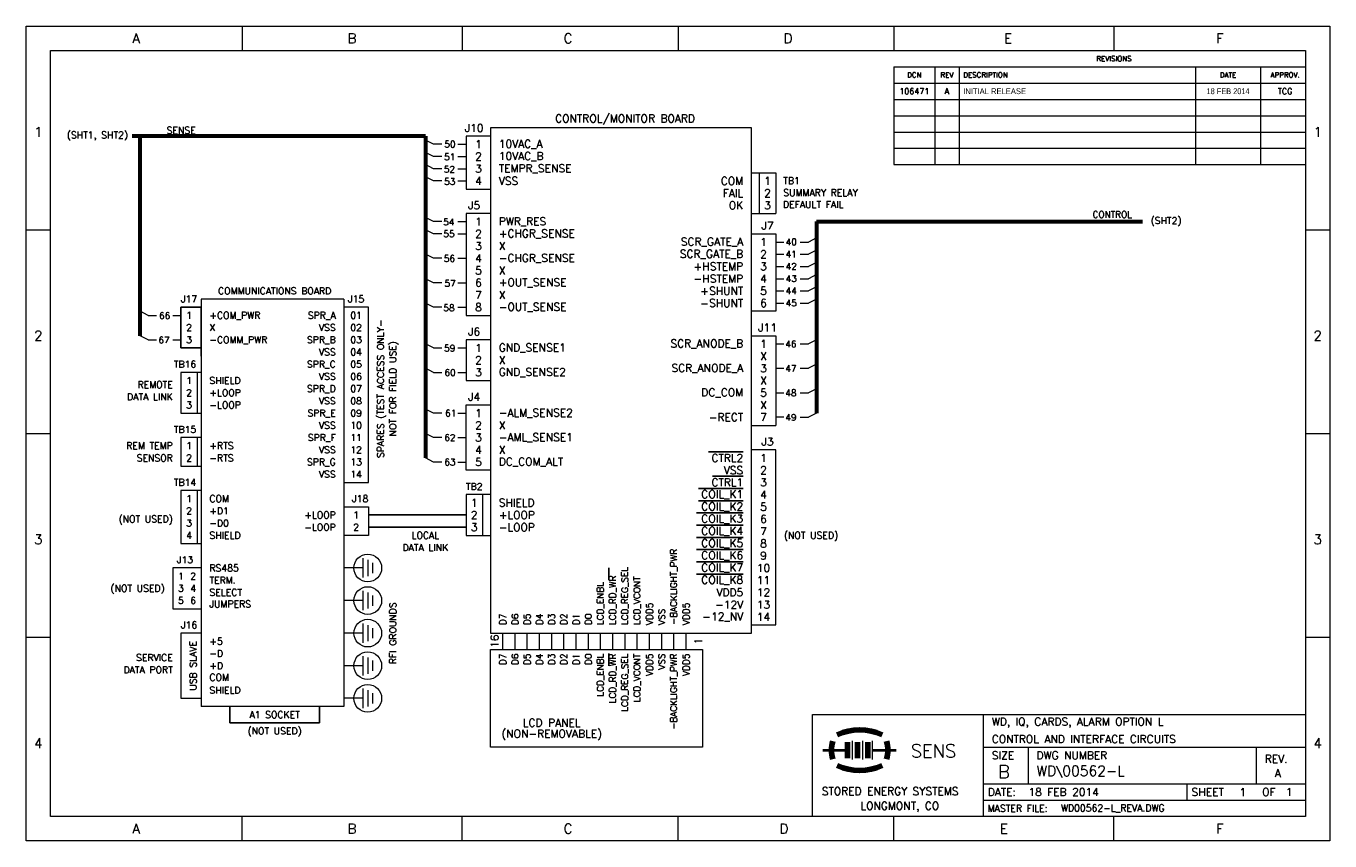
# Model space of a CAD drawing. Header units: inches. Extents: x 0.5 to 16.5, y 0.5 to 10.5.
import ezdxf
from ezdxf.enums import TextEntityAlignment as Align

# ---------------------------------------------------------------- set-up
doc = ezdxf.new("R2010")
doc.units = ezdxf.units.IN
doc.header["$MEASUREMENT"] = 0
doc.linetypes.add('SLD-Solid', pattern=[0])
for name, color, linetype in [('SHT1', 7, 'SLD-Solid'), ('SHT3', 7, 'SLD-Solid'), ('SLD-0', 7, 'SLD-Solid')]:
    doc.layers.add(name, color=color, linetype=linetype)
doc.styles.add('SLDTEXTSTYLE0', font='TXT_____.TTF')
doc.styles.add('SLDTEXTSTYLE3', font='TXT', dxfattribs={"width": 0.909091})
doc.styles.add('SLDTEXTSTYLE7', font='TXT', dxfattribs={"width": 0.966667})

msp = doc.modelspace()

# ---------------------------------------------------------------- linework, layer by layer
for p, q in [((2.4, 6.55), (2.4, 7.05)), ((2.4, 7.05), (2.65, 7.05)), ((2.65, 7.05), (2.65, 6.45)), ((2.65, 6.55), (2.4, 6.55)), ((4.7, 4.5), (5.9, 4.5)), ((4.7, 4.35), (5.9, 4.35)), ((3, 2.15), (3, 1.95)), ((4.1, 1.95), (4.1, 2.15)), ((3, 1.95), (4.1, 1.95))]:
    msp.add_line(p, q)
at = {"color": 7, "linetype": 'Continuous', "lineweight": 15}
for p, q in [((2.65, 6.25), (2.4, 6.25)), ((2.4, 6.25), (2.4, 5.75)), ((2.4, 5.75), (2.65, 5.75)), ((2.65, 5.45), (2.4, 5.45)), ((2.4, 5.45), (2.4, 5.1)), ((2.6, 5.45), (2.6, 5.1)), ((2.4, 5.1), (2.65, 5.1)), ((2.65, 4.8), (2.4, 4.8)), ((2.4, 4.8), (2.4, 4.15)), ((2.6, 4.8), (2.6, 4.15)), ((2.4, 4.15), (2.65, 4.15)), ((2.3, 3.85), (2.3, 3.35)), ((2.65, 3.85), (2.3, 3.85)), ((2.3, 3.35), (2.65, 3.35)), ((2.4, 3.05), (2.4, 2.25)), ((2.65, 3.05), (2.4, 3.05)), ((2.4, 2.25), (2.65, 2.25))]:
    msp.add_line(p, q, dxfattribs=at)
at = {"layer": 'SHT1', "linetype": 'SLD-Solid', "lineweight": 60}
for p, q in [((2, 9.15), (1.8, 9.15)), ((1.9, 6.7), (1.9, 9.15)), ((5.4, 9.15), (2, 9.15)), ((5.4, 9.15), (5.4, 5.2)), ((10.2, 8.1), (10.2, 5.75)), ((10.2, 8.1), (14.2, 8.1))]:
    msp.add_line(p, q, dxfattribs=at)
at = {"layer": 'SHT1', "linetype": 'SLD-Solid', "lineweight": 15}
for p, q in [((5.9, 9.15), (5.9, 8.5)), ((6.2, 9.15), (5.9, 9.15)), ((6.2, 9.25), (6.2, 3.05)), ((9.4, 9.25), (6.2, 9.25)), ((9.4, 3.05), (9.4, 9.25)), ((5.5, 9.05), (5.4, 9.1)), ((5.6, 9.05), (5.5, 9.05)), ((5.8, 9.05), (5.9, 9.05)), ((5.5, 8.9), (5.4, 8.95)), ((5.6, 8.9), (5.5, 8.9)), ((5.8, 8.9), (5.9, 8.9)), ((5.5, 8.75), (5.4, 8.8)), ((5.5, 8.6), (5.4, 8.65)), ((5.6, 8.75), (5.5, 8.75)), ((5.8, 8.75), (5.9, 8.75)), ((9.4, 8.7), (9.7, 8.7)), ((9.5, 8.2), (9.5, 8.7)), ((9.7, 8.7), (9.7, 8.2)), ((5.6, 8.6), (5.5, 8.6)), ((5.8, 8.6), (5.9, 8.6)), ((5.9, 8.5), (6.2, 8.5)), ((5.9, 8.2), (5.9, 6.95)), ((6.2, 8.2), (5.9, 8.2)), ((9.4, 8.2), (9.7, 8.2)), ((5.5, 8.1), (5.4, 8.15)), ((5.5, 7.95), (5.4, 8)), ((5.6, 8.1), (5.5, 8.1)), ((5.8, 8.1), (5.9, 8.1)), ((5.6, 7.95), (5.5, 7.95)), ((5.8, 7.95), (5.9, 7.95)), ((9.4, 7.95), (9.7, 7.95)), ((9.7, 7.95), (9.7, 7)), ((9.7, 7.85), (9.8, 7.85)), ((9.7, 7.85), (9.8, 7.85)), ((10, 7.85), (10.1, 7.85)), ((10.2, 7.9), (10.1, 7.85)), ((5.5, 7.65), (5.4, 7.7)), ((9.7, 7.7), (9.8, 7.7)), ((9.7, 7.7), (9.8, 7.7)), ((10, 7.7), (10.1, 7.7)), ((10.2, 7.75), (10.1, 7.7)), ((5.6, 7.65), (5.5, 7.65)), ((5.8, 7.65), (5.9, 7.65)), ((9.7, 7.55), (9.8, 7.55)), ((9.7, 7.55), (9.8, 7.55)), ((10, 7.55), (10.1, 7.55)), ((10.2, 7.6), (10.1, 7.55)), ((5.5, 7.35), (5.4, 7.4)), ((9.7, 7.4), (9.8, 7.4)), ((9.7, 7.4), (9.8, 7.4)), ((10, 7.4), (10.1, 7.4)), ((10.2, 7.45), (10.1, 7.4)), ((5.6, 7.35), (5.5, 7.35)), ((5.8, 7.35), (5.9, 7.35)), ((9.7, 7.25), (9.8, 7.25)), ((9.7, 7.25), (9.8, 7.25)), ((10, 7.25), (10.1, 7.25)), ((10.2, 7.3), (10.1, 7.25)), ((5.5, 7.05), (5.4, 7.1)), ((5.6, 7.05), (5.5, 7.05)), ((5.8, 7.05), (5.9, 7.05)), ((9.7, 7.1), (9.8, 7.1)), ((9.7, 7.1), (9.8, 7.1)), ((10, 7.1), (10.1, 7.1)), ((10.2, 7.15), (10.1, 7.1)), ((2, 6.95), (1.9, 7)), ((2, 6.95), (2.1, 6.95)), ((2.3, 6.95), (2.4, 6.95)), ((5.9, 6.95), (6.2, 6.95)), ((9.7, 7), (9.4, 7)), ((2, 6.65), (1.9, 6.7)), ((2, 6.65), (2.1, 6.65)), ((2.3, 6.65), (2.4, 6.65)), ((5.5, 6.55), (5.4, 6.6)), ((5.9, 6.65), (5.9, 6.15)), ((6.2, 6.65), (5.9, 6.65)), ((9.4, 6.7), (9.7, 6.7)), ((9.7, 6.7), (9.7, 5.6)), ((9.7, 6.6), (9.8, 6.6)), ((9.7, 6.6), (9.8, 6.6)), ((10, 6.6), (10.1, 6.6)), ((10.2, 6.65), (10.1, 6.6)), ((5.5, 6.55), (5.6, 6.55)), ((5.8, 6.55), (5.9, 6.55)), ((5.5, 6.25), (5.4, 6.3)), ((5.5, 6.25), (5.6, 6.25)), ((5.8, 6.25), (5.9, 6.25)), ((9.7, 6.3), (9.8, 6.3)), ((9.7, 6.3), (9.8, 6.3)), ((10, 6.3), (10.1, 6.3)), ((10.2, 6.35), (10.1, 6.3)), ((5.9, 6.15), (6.2, 6.15)), ((9.7, 6), (9.8, 6)), ((9.7, 6), (9.8, 6)), ((10, 6), (10.1, 6)), ((10.2, 6.05), (10.1, 6)), ((5.5, 5.75), (5.4, 5.8)), ((5.9, 5.05), (5.9, 5.85)), ((5.9, 5.85), (6.2, 5.85)), ((5.6, 5.75), (5.5, 5.75)), ((5.8, 5.75), (5.9, 5.75)), ((9.8, 5.7), (9.7, 5.7)), ((9.8, 5.7), (9.7, 5.7)), ((10, 5.7), (10.1, 5.7)), ((10.2, 5.75), (10.1, 5.7)), ((5.5, 5.45), (5.4, 5.5)), ((5.6, 5.45), (5.5, 5.45)), ((5.8, 5.45), (5.9, 5.45)), ((9.4, 5.6), (9.7, 5.6)), ((9.7, 5.3), (9.4, 5.3)), ((9.7, 3.15), (9.7, 5.3)), ((5.5, 5.15), (5.4, 5.2)), ((5.6, 5.15), (5.5, 5.15)), ((5.8, 5.15), (5.9, 5.15)), ((6.2, 5.05), (5.9, 5.05)), ((5.9, 4.75), (5.9, 4.25)), ((6.2, 4.75), (5.9, 4.75)), ((6.1, 4.75), (6.1, 4.25)), ((5.9, 4.25), (6.2, 4.25)), ((6.2, 3.05), (9.4, 3.05)), ((6.35, 2.85), (6.35, 3.05)), ((6.5, 2.85), (6.5, 3.05)), ((6.65, 2.85), (6.65, 3.05)), ((6.8, 2.85), (6.8, 3.05)), ((6.95, 2.85), (6.95, 3.05)), ((7.1, 2.85), (7.1, 3.05)), ((7.25, 2.85), (7.25, 3.05)), ((7.4, 2.85), (7.4, 3.05)), ((7.55, 2.85), (7.55, 3.05)), ((7.7, 2.85), (7.7, 3.05)), ((7.85, 2.85), (7.85, 3.05)), ((8, 2.85), (8, 3.05)), ((8.15, 2.85), (8.15, 3.05)), ((8.3, 2.85), (8.3, 3.05)), ((8.45, 2.85), (8.45, 3.05)), ((8.6, 2.85), (8.6, 3.05)), ((9.4, 3.15), (9.7, 3.15)), ((6.2, 1.65), (6.2, 2.85)), ((6.2, 2.85), (8.8, 2.85)), ((8.8, 2.85), (8.8, 1.65)), ((8.8, 1.65), (6.2, 1.65))]:
    msp.add_line(p, q, dxfattribs=at)
at = {"layer": 'SHT1', "linetype": 'SLD-Solid'}
for p, q in [((8.875, 5.275), (9.3, 5.275)), ((8.925, 4.975), (9.3, 4.975)), ((8.75, 4.825), (9.3, 4.825)), ((8.75, 4.675), (9.3, 4.675)), ((8.725, 4.525), (9.3, 4.525)), ((8.725, 4.375), (9.3, 4.375)), ((8.725, 4.225), (9.3, 4.225)), ((8.725, 4.075), (9.3, 4.075)), ((7.65, 3.7), (7.65, 3.85)), ((8.725, 3.925), (9.3, 3.925)), ((8.725, 3.775), (9.3, 3.775)), ((7.65, 2.65), (7.65, 2.8))]:
    msp.add_line(p, q, dxfattribs=at)
at = {"layer": 'SHT3', "lineweight": 15}
for p, q in [((4.4, 7.15), (2.65, 7.15)), ((2.65, 7.15), (2.65, 2.15)), ((4.4, 7.15), (4.4, 2.15)), ((2.6, 6.25), (2.6, 5.75)), ((4.4, 4.6), (4.7, 4.6)), ((4.7, 4.6), (4.7, 4.25)), ((4.7, 4.25), (4.4, 4.25)), ((4.631, 3.85), (4.4, 3.85)), ((4.631, 3.969), (4.631, 3.731)), ((4.693, 3.949), (4.693, 3.751)), ((4.75, 3.913), (4.75, 3.787)), ((4.631, 3.569), (4.631, 3.331)), ((4.693, 3.549), (4.693, 3.351)), ((4.631, 3.45), (4.4, 3.45)), ((4.75, 3.513), (4.75, 3.387)), ((4.631, 3.05), (4.4, 3.05)), ((4.631, 3.169), (4.631, 2.931)), ((4.693, 3.149), (4.693, 2.951)), ((4.75, 3.113), (4.75, 2.987)), ((4.631, 2.769), (4.631, 2.531)), ((4.693, 2.749), (4.693, 2.551)), ((4.631, 2.65), (4.4, 2.65)), ((4.75, 2.713), (4.75, 2.587)), ((4.631, 2.25), (4.4, 2.25)), ((4.631, 2.369), (4.631, 2.131)), ((4.693, 2.349), (4.693, 2.151)), ((4.75, 2.313), (4.75, 2.187)), ((4.4, 2.15), (2.65, 2.15))]:
    msp.add_line(p, q, dxfattribs=at)
at = {"layer": 'SHT3', "linetype": 'Continuous', "lineweight": 15}
for p, q in [((4.7, 7.05), (4.4, 7.05)), ((4.7, 4.9), (4.7, 7.05)), ((4.4, 4.9), (4.7, 4.9))]:
    msp.add_line(p, q, dxfattribs=at)
at = {"layer": 'SHT3', "lineweight": 15}
for centre in [(4.693, 3.85), (4.693, 3.45), (4.693, 3.05), (4.693, 2.65), (4.693, 2.25)]:
    msp.add_circle(centre, 0.17, dxfattribs=at)
at = {"layer": 'SLD-0', "color": 7, "linetype": 'Continuous', "lineweight": 15}
for p, q in [((0.5, 10.5), (16.5, 10.5)), ((0.5, 0.5), (0.5, 10.5)), ((3.15, 10.5), (3.15, 10.2)), ((5.85, 10.5), (5.85, 10.2)), ((8.5, 10.5), (8.5, 10.2)), ((11.15, 10.5), (11.15, 10.2)), ((13.85, 10.5), (13.85, 10.2)), ((16.5, 10.5), (16.5, 0.5)), ((0.8, 10.2), (16.2, 10.2)), ((0.8, 0.8), (0.8, 10.2)), ((16.2, 10.2), (16.2, 0.8)), ((11.15, 10), (11.15, 8.8)), ((11.15, 10), (16.2, 10)), ((11.65, 10), (11.65, 8.8)), ((11.95, 10), (11.95, 8.8)), ((14.85, 10), (14.85, 8.8)), ((15.65, 10), (15.65, 8.8)), ((11.15, 9.8), (16.2, 9.8)), ((11.15, 9.6), (16.2, 9.6)), ((11.15, 9.4), (16.2, 9.4)), ((11.15, 9.2), (16.2, 9.2)), ((11.15, 9), (16.2, 9)), ((11.15, 8.8), (16.2, 8.8)), ((0.5, 8), (0.8, 8)), ((16.2, 8), (16.5, 8)), ((0.5, 5.5), (0.8, 5.5)), ((16.2, 5.5), (16.5, 5.5)), ((0.5, 3), (0.8, 3)), ((16.2, 3), (16.5, 3)), ((16.2, 0.8), (0.8, 0.8)), ((3.15, 0.5), (3.15, 0.8)), ((5.85, 0.5), (5.85, 0.8)), ((8.5, 0.5), (8.5, 0.8)), ((11.15, 0.5), (11.15, 0.8)), ((13.85, 0.5), (13.85, 0.8)), ((16.5, 0.5), (0.5, 0.5))]:
    msp.add_line(p, q, dxfattribs=at)
at = {"layer": 'SLD-0', "linetype": 'SLD-Solid', "lineweight": 15}
for p, q in [((10.15, 2.05), (16.2, 2.05)), ((10.15, 0.8), (10.15, 2.05)), ((12.25, 0.8), (12.25, 2.05)), ((10.639, 1.729), (10.639, 1.499)), ((10.764, 1.729), (10.764, 1.499)), ((10.884, 1.729), (10.884, 1.499)), ((12.25, 1.65), (16.2, 1.65)), ((12.8, 1.2), (12.8, 1.65)), ((15.6, 1.2), (15.6, 1.65)), ((12.25, 1.2), (16.2, 1.2)), ((14.75, 1), (14.75, 1.2)), ((12.25, 1), (16.2, 1))]:
    msp.add_line(p, q, dxfattribs=at)
at = {"layer": 'SLD-0', "linetype": 'SLD-Solid', "lineweight": 40}
for p, q in [((10.279, 1.614), (10.579, 1.614)), ((10.889, 1.614), (11.179, 1.614))]:
    msp.add_line(p, q, dxfattribs=at)
at = {"layer": 'SLD-0', "linetype": 'SLD-Solid', "lineweight": 100}
for p, q in [((10.579, 1.714), (10.579, 1.514)), ((10.704, 1.714), (10.704, 1.514)), ((10.829, 1.714), (10.829, 1.514))]:
    msp.add_line(p, q, dxfattribs=at)
at = {"layer": 'SLD-0', "linetype": 'SLD-Solid', "lineweight": 158}
for centre, radius, start, end in [((10.729, 1.214), 0.65, 65, 115), ((10.804, 1.614), 0.42, 165, 195), ((10.654, 1.614), 0.42, 345, 15), ((10.729, 2.014), 0.65, 245, 295)]:
    msp.add_arc(centre, radius, start, end, dxfattribs=at)

# ---------------------------------------------------------------- texts
at = {"layer": 'SHT1', "linetype": 'Continuous', "style": 'SLDTEXTSTYLE0'}
for s, p in [('J17', (2.5, 7.15)), ('1', (2.5, 6.95)), ('2', (2.5, 6.8)), ('3', (2.5, 6.65))]:
    msp.add_text(s, height=0.0833, dxfattribs=at).set_placement(p, align=Align.MIDDLE_CENTER)
at = {"layer": 'SHT1', "color": 7, "char_height": 0.072}
for s, insert, attachment_point, style in [('{106471}', (11.4, 9.7), 5, 'SLDTEXTSTYLE0'), ('A', (11.8, 9.7), 5, 'SLDTEXTSTYLE0'), ('INITIAL RELEASE', (12, 9.7), 4, 'SLDTEXTSTYLE7'), ('18 FEB 2014', (15.25, 9.7), 5, 'SLDTEXTSTYLE3'), ('TCG', (15.95, 9.7), 5, 'SLDTEXTSTYLE0')]:
    msp.add_mtext(s, dxfattribs=dict(at, insert=insert, attachment_point=attachment_point, style=style))
at = {"layer": 'SHT1', "style": 'SLDTEXTSTYLE0'}
for s, insert, char_height, attachment_point in [('J10', (6, 9.25), 0.096, 5), ('CONTROL/MONITOR BOARD', (7.85, 9.35), 0.096, 5), ('(SHT1, SHT2)', (1.75, 9.15), 0.0833, 6), ('SENSE', (2.403, 9.221), 0.0833, 5), ('50', (5.633, 9.091), 0.08, 1), ('2', (6.05, 8.9), 0.096, 5), ('1', (6.05, 9.05), 0.096, 5), ('10VAC_A', (6.3, 9.05), 0.096, 4), ('10VAC_B', (6.3, 8.9), 0.096, 4), ('51', (5.631, 8.935), 0.08, 1), ('3', (6.05, 8.75), 0.096, 5), ('TEMPR_SENSE', (6.3, 8.75), 0.096, 4), ('52', (5.627, 8.782), 0.08, 1), ('4', (6.05, 8.6), 0.096, 5), ('VSS', (6.3, 8.6), 0.096, 4), ('COM', (9.3, 8.6), 0.096, 6), ('1', (9.6, 8.6), 0.096, 5), ('TB1', (9.792, 8.644), 0.0833, 1), ('53', (5.631, 8.633), 0.08, 1), ('FAIL', (9.3, 8.45), 0.096, 6), ('2', (9.6, 8.45), 0.096, 5), ('SUMMARY RELAY', (9.792, 8.497), 0.0833, 1), ('J5', (6, 8.3), 0.096, 5), ('OK', (9.3, 8.3), 0.096, 6), ('3', (9.6, 8.3), 0.096, 5), ('DEFAULT FAIL', (9.788, 8.353), 0.0833, 1), ('1', (6.05, 8.1), 0.096, 5), ('PWR_RES', (6.3, 8.1), 0.096, 4), ('CONTROL', (13.829, 8.188), 0.08, 5), ('(SHT2)', (14.3, 8.1), 0.0833, 4), ('54', (5.619, 8.135), 0.08, 1), ('2', (6.05, 7.95), 0.096, 5), ('+CHGR_SENSE', (6.3, 7.95), 0.096, 4), ('J7', (9.6, 8.05), 0.096, 5), ('55', (5.621, 7.991), 0.08, 1), ('3', (6.05, 7.8), 0.096, 5), ('X', (6.3, 7.8), 0.096, 4), ('SCR_GATE_A', (9.3, 7.85), 0.096, 6), ('1', (9.55, 7.85), 0.096, 5), ('40', (9.821, 7.891), 0.08, 1), ('56', (5.627, 7.688), 0.08, 1), ('4', (6.05, 7.65), 0.096, 5), ('-CHGR_SENSE', (6.3, 7.65), 0.096, 4), ('SCR_GATE_B', (9.3, 7.7), 0.096, 6), ('2', (9.55, 7.7), 0.096, 5), ('41', (9.821, 7.741), 0.08, 1), ('5', (6.05, 7.5), 0.096, 5), ('X', (6.3, 7.5), 0.096, 4), ('+HSTEMP', (9.3, 7.55), 0.096, 6), ('3', (9.55, 7.55), 0.096, 5), ('42', (9.821, 7.591), 0.08, 1), ('57', (5.635, 7.382), 0.08, 1), ('6', (6.05, 7.35), 0.096, 5), ('+OUT_SENSE', (6.3, 7.35), 0.096, 4), ('-HSTEMP', (9.3, 7.4), 0.096, 6), ('4', (9.55, 7.4), 0.096, 5), ('43', (9.821, 7.441), 0.08, 1), ('7', (6.05, 7.2), 0.096, 5), ('X', (6.3, 7.2), 0.096, 4), ('+SHUNT', (9.3, 7.25), 0.096, 6), ('5', (9.55, 7.25), 0.096, 5), ('44', (9.821, 7.291), 0.08, 1), ('58', (5.621, 7.082), 0.08, 1), ('8', (6.05, 7.05), 0.096, 5), ('-OUT_SENSE', (6.3, 7.05), 0.096, 4), ('-SHUNT', (9.3, 7.1), 0.096, 6), ('6', (9.55, 7.1), 0.096, 5), ('45', (9.821, 7.141), 0.08, 1), ('66', (2.132, 6.986), 0.08, 1), ('J6', (6, 6.75), 0.096, 5), ('J11', (9.6, 6.8), 0.096, 5), ('67', (2.124, 6.687), 0.08, 1), ('59', (5.63, 6.587), 0.08, 1), ('1', (6.05, 6.55), 0.096, 5), ('GND_SENSE1', (6.3, 6.55), 0.096, 4), ('SCR_ANODE_B', (9.3, 6.6), 0.096, 6), ('1', (9.55, 6.6), 0.096, 5), ('46', (9.817, 6.638), 0.08, 1), ('2', (6.05, 6.4), 0.096, 5), ('X', (6.3, 6.4), 0.096, 4), ('X', (9.55, 6.45), 0.096, 5), ('60', (5.635, 6.287), 0.08, 1), ('3', (6.05, 6.25), 0.096, 5), ('GND_SENSE2', (6.3, 6.25), 0.096, 4), ('SCR_ANODE_A', (9.3, 6.3), 0.096, 6), ('3', (9.55, 6.3), 0.096, 5), ('47', (9.817, 6.338), 0.08, 1), ('X', (9.55, 6.15), 0.096, 5), ('J4', (6, 5.95), 0.096, 5), ('DC_COM', (9.3, 6), 0.096, 6), ('5', (9.55, 6), 0.096, 5), ('48', (9.817, 6.038), 0.08, 1), ('61', (5.642, 5.789), 0.08, 1), ('1', (6.05, 5.75), 0.096, 5), ('-ALM_SENSE2', (6.3, 5.75), 0.096, 4), ('-RECT', (9.3, 5.7), 0.096, 6), ('X', (9.55, 5.85), 0.096, 5), ('7', (9.55, 5.7), 0.096, 5), ('2', (6.05, 5.6), 0.096, 5), ('X', (6.3, 5.6), 0.096, 4), ('49', (9.817, 5.738), 0.08, 1), ('62', (5.632, 5.489), 0.08, 1), ('3', (6.05, 5.45), 0.096, 5), ('-AML_SENSE1', (6.3, 5.45), 0.096, 4), ('J3', (9.6, 5.4), 0.096, 5), ('4', (6.05, 5.3), 0.096, 5), ('X', (6.3, 5.3), 0.096, 4), ('63', (5.632, 5.189), 0.08, 1), ('5', (6.05, 5.15), 0.096, 5), ('DC_COM_ALT', (6.3, 5.15), 0.096, 4), ('CTRL2', (9.3, 5.2), 0.096, 6), ('1', (9.55, 5.2), 0.096, 5), ('CTRL1', (9.3, 4.9), 0.096, 6), ('VSS', (9.3, 5.05), 0.096, 6), ('3', (9.55, 4.9), 0.096, 5), ('2', (9.55, 5.05), 0.096, 5), ('TB2', (6, 4.85), 0.0833, 5), ('COIL_K1', (9.3, 4.75), 0.096, 6), ('4', (9.55, 4.75), 0.096, 5), ('1', (6, 4.65), 0.096, 5), ('SHIELD', (6.3, 4.65), 0.096, 4), ('COIL_K2', (9.3, 4.6), 0.096, 6), ('5', (9.55, 4.6), 0.096, 5), ('2', (6, 4.5), 0.096, 5), ('+LOOP', (6.3, 4.5), 0.096, 4), ('COIL_K3', (9.3, 4.45), 0.096, 6), ('6', (9.55, 4.45), 0.096, 5), ('3', (6, 4.35), 0.096, 5), ('-LOOP', (6.3, 4.35), 0.096, 4), ('COIL_K4', (9.3, 4.3), 0.096, 6), ('7', (9.55, 4.3), 0.096, 5), ('COIL_K5', (9.3, 4.15), 0.096, 6), ('8', (9.55, 4.15), 0.096, 5), ('COIL_K6', (9.3, 4), 0.096, 6), ('9', (9.55, 4), 0.096, 5), ('COIL_K7', (9.3, 3.85), 0.096, 6), ('10', (9.55, 3.85), 0.096, 5), ('COIL_K8', (9.3, 3.7), 0.096, 6), ('11', (9.55, 3.7), 0.096, 5), ('VDD5', (9.3, 3.55), 0.096, 6), ('12', (9.55, 3.55), 0.096, 5), ('-12V', (9.3, 3.4), 0.096, 6), ('13', (9.55, 3.4), 0.096, 5), ('-12_NV', (9.3, 3.25), 0.096, 6), ('14', (9.55, 3.25), 0.096, 5), ('LCD PANEL', (6.95, 1.95), 0.096, 5), ('(NON-REMOVABLE)', (6.95, 1.8), 0.096, 5), ('CONTROL AND INTERFACE CIRCUITS', (12.35, 1.75), 0.096, 4)]:
    msp.add_mtext(s, dxfattribs=dict(at, insert=insert, char_height=char_height, attachment_point=attachment_point))
at = {"layer": 'SHT1', "rotation": 90, "style": 'SLDTEXTSTYLE0'}
for s, insert, char_height, attachment_point in [('-BACKLIGHT_PWR', (8.45, 3.15), 0.08, 4), ('LCD_REG_SEL', (7.85, 3.15), 0.08, 4), ('LCD_ENBL', (7.55, 3.15), 0.08, 4), ('LCD_RD_WR', (7.7, 3.15), 0.08, 4), ('VDD5', (8.15, 3.15), 0.08, 4), ('VDD5', (8.6, 3.15), 0.08, 4), ('D7', (6.35, 3.15), 0.08, 4), ('D6', (6.5, 3.15), 0.08, 4), ('D5', (6.65, 3.15), 0.08, 4), ('D4', (6.8, 3.15), 0.08, 4), ('D3', (6.95, 3.15), 0.08, 4), ('D2', (7.1, 3.15), 0.08, 4), ('D1', (7.25, 3.15), 0.08, 4), ('D0', (7.4, 3.15), 0.08, 4), ('VSS', (8.3, 3.15), 0.08, 4), ('16', (6.25, 2.95), 0.096, 5), ('1', (8.75, 2.95), 0.096, 5), ('D7', (6.35, 2.8), 0.08, 6), ('D6', (6.5, 2.8), 0.08, 6), ('D5', (6.65, 2.8), 0.08, 6), ('D4', (6.8, 2.8), 0.08, 6), ('D3', (6.95, 2.8), 0.08, 6), ('D2', (7.1, 2.8), 0.08, 6), ('D1', (7.25, 2.8), 0.08, 6), ('D0', (7.4, 2.8), 0.08, 6), ('LCD_ENBL', (7.55, 2.8), 0.08, 6), ('LCD_RD_WR', (7.7, 2.8), 0.08, 6), ('LCD_REG_SEL', (7.85, 2.8), 0.08, 6), ('LCD_VCONT', (8, 2.8), 0.08, 6), ('VDD5', (8.15, 2.8), 0.08, 6), ('VSS', (8.3, 2.8), 0.08, 6), ('-BACKLIGHT_PWR', (8.45, 2.8), 0.08, 6), ('VDD5', (8.6, 2.8), 0.08, 6)]:
    msp.add_mtext(s, dxfattribs=dict(at, insert=insert, char_height=char_height, attachment_point=attachment_point))
at = {"layer": 'SHT1', "insert": (8, 3.15), "char_height": 0.08, "width": 0.15625, "attachment_point": 4, "rotation": 90, "style": 'SLDTEXTSTYLE0'}
msp.add_mtext('LCD_VCONT', dxfattribs=at)
at = {"layer": 'SHT3', "linetype": 'Continuous', "style": 'SLDTEXTSTYLE0'}
for s, p in [('COMMUNICATIONS BOARD', (3.55, 7.25)), ('J15', (4.55, 7.15)), ('01', (4.55, 6.95)), ('02', (4.55, 6.8)), ('03', (4.55, 6.65)), ('04', (4.55, 6.5)), ('TB16', (2.45, 6.35)), ('05', (4.55, 6.35)), ('06', (4.55, 6.2)), ('1', (2.5, 6.15)), ('07', (4.55, 6.05)), ('2', (2.5, 6)), ('08', (4.55, 5.9)), ('3', (2.5, 5.85)), ('09', (4.55, 5.75)), ('10', (4.55, 5.6)), ('TB15', (2.45, 5.55)), ('11', (4.55, 5.45)), ('1', (2.5, 5.35)), ('12', (4.55, 5.3)), ('2', (2.5, 5.2)), ('13', (4.55, 5.15)), ('14', (4.55, 5)), ('TB14', (2.45, 4.9)), ('1', (2.5, 4.7)), ('J18', (4.6, 4.7)), ('2', (2.5, 4.55)), ('1', (4.55, 4.5)), ('3', (2.5, 4.4)), ('2', (4.55, 4.35)), ('4', (2.5, 4.25)), ('J13', (2.45, 3.95)), ('1', (2.4, 3.75)), ('2', (2.55, 3.75)), ('3', (2.4, 3.6)), ('4', (2.55, 3.6)), ('5', (2.4, 3.45)), ('6', (2.55, 3.45)), ('J16', (2.5, 3.15)), ('A1 SOCKET', (3.55, 2.05))]:
    msp.add_text(s, height=0.0833, dxfattribs=at).set_placement(p, align=Align.MIDDLE_CENTER)
for s, p in [('+COM_PWR', (2.75, 6.95)), ('X', (2.75, 6.8)), ('-COMM_PWR', (2.75, 6.65)), ('SHIELD', (2.75, 6.15)), ('+LOOP', (2.75, 6)), ('-LOOP', (2.75, 5.85)), ('+RTS', (2.75, 5.35)), ('-RTS', (2.75, 5.2)), ('COM', (2.75, 4.7)), ('+D1', (2.75, 4.55)), ('-D0', (2.75, 4.4)), ('SHIELD', (2.75, 4.25)), ('+5', (2.75, 2.95)), ('-D', (2.75, 2.8)), ('+D', (2.75, 2.65)), ('COM', (2.75, 2.508)), ('SHIELD', (2.75, 2.35))]:
    msp.add_text(s, height=0.0833, dxfattribs=at).set_placement(p, align=Align.MIDDLE_LEFT)
for s, p in [('SPR_A', (4.3, 6.95)), ('VSS', (4.3, 6.8)), ('SPR_B', (4.3, 6.65)), ('VSS', (4.3, 6.5)), ('SPR_C', (4.3, 6.35)), ('VSS', (4.3, 6.2)), ('SPR_D', (4.3, 6.05)), ('VSS', (4.3, 5.9)), ('SPR_E', (4.3, 5.75)), ('VSS', (4.3, 5.6)), ('SPR_F', (4.3, 5.45)), ('VSS', (4.3, 5.3)), ('SPR_G', (4.3, 5.15)), ('VSS', (4.3, 5)), ('+LOOP', (4.3, 4.5)), ('-LOOP', (4.3, 4.35))]:
    msp.add_text(s, height=0.0833, dxfattribs=at).set_placement(p, align=Align.MIDDLE_RIGHT)
for s, p in [('SPARES (TEST ACCESS ONLY-', (4.85, 6.05)), ('NOT FOR FIELD USE)', (5, 6.05)), ('RFI GROUNDS', (5, 3.05)), ('USB SLAVE', (2.55, 2.65))]:
    msp.add_text(s, height=0.0833, rotation=90, dxfattribs=at).set_placement(p, align=Align.MIDDLE_CENTER)
at = {"layer": 'SHT3', "color": 0, "linetype": 'Continuous', "style": 'SLDTEXTSTYLE0'}
for s, p in [('REMOTE', (2.3, 6.1)), ('DATA LINK', (2.3, 5.95)), ('REM TEMP', (2.3, 5.35)), ('SENSOR', (2.3, 5.2)), ('(NOT USED)', (2.3, 4.45)), ('(NOT USED)', (2.2, 3.6)), ('SERVICE', (2.3, 2.75)), ('DATA PORT', (2.3, 2.6))]:
    msp.add_text(s, height=0.0833, dxfattribs=at).set_placement(p, align=Align.MIDDLE_RIGHT)
for s, p in [('(NOT USED)', (9.8, 4.25)), ('RS485', (2.75, 3.85)), ('TERM.', (2.75, 3.7)), ('SELECT', (2.75, 3.55)), ('JUMPERS', (2.75, 3.408))]:
    msp.add_text(s, height=0.0833, dxfattribs=at).set_placement(p, align=Align.MIDDLE_LEFT)
msp.add_text('(NOT USED)', height=0.0833, dxfattribs=at).set_placement((3.55, 1.85), align=Align.MIDDLE_CENTER)
at = {"layer": 'SHT3', "char_height": 0.0833, "attachment_point": 5, "style": 'SLDTEXTSTYLE0'}
for s, insert in [('LOCAL', (5.4, 4.25)), ('DATA LINK', (5.4, 4.1))]:
    msp.add_mtext(s, dxfattribs=dict(at, insert=insert))
at = {"layer": 'SLD-0', "color": 7, "style": 'SLDTEXTSTYLE0'}
for s, insert, char_height, attachment_point in [('A', (1.85, 10.35), 0.12, 5), ('B', (4.5, 10.35), 0.12, 5), ('C', (7.15, 10.35), 0.12, 5), ('D', (9.85, 10.35), 0.12, 5), ('E', (12.55, 10.35), 0.12, 5), ('F', (15.15, 10.35), 0.12, 5), ('REVISIONS', (13.85, 10.1), 0.064, 5), ('DCN', (11.4, 9.9), 0.064, 5), ('REV', (11.8, 9.9), 0.064, 5), ('DESCRIPTION', (12, 9.9), 0.064, 4), ('DATE', (15.25, 9.9), 0.064, 5), ('APPROV.', (15.95, 9.9), 0.064, 5), ('1', (0.65, 9.2), 0.12, 5), ('1', (16.35, 9.2), 0.12, 5), ('2', (0.65, 6.7), 0.12, 5), ('2', (16.35, 6.7), 0.12, 5), ('3', (0.65, 4.2), 0.12, 5), ('3', (16.35, 4.2), 0.12, 5), ('4', (0.65, 1.7), 0.12, 5), ('4', (16.35, 1.7), 0.12, 5), ('A', (1.85, 0.65), 0.12, 5), ('B', (4.5, 0.65), 0.12, 5), ('C', (7.15, 0.65), 0.12, 5), ('D', (9.8, 0.65), 0.12, 5), ('E', (12.5, 0.65), 0.12, 5), ('F', (15.15, 0.65), 0.12, 5)]:
    msp.add_mtext(s, dxfattribs=dict(at, insert=insert, char_height=char_height, attachment_point=attachment_point))
at = {"layer": 'SLD-0', "style": 'SLDTEXTSTYLE0'}
for s, insert, char_height, attachment_point in [('WD, IQ, CARDS, ALARM OPTION L', (12.35, 1.95), 0.096, 4), ('SENS', (11.358, 1.685), 0.16, 1), ('SIZE', (12.35, 1.55), 0.096, 4), ('DWG NUMBER', (12.9, 1.55), 0.096, 4), ('B', (12.5, 1.35), 0.16, 5), ('REV.', (15.701, 1.555), 0.096, 1), ('{WD\\\\00562-L}', (12.9, 1.35), 0.125, 4), ('A', (15.824, 1.38), 0.096, 1), ('STORED ENERGY SYSTEMS', (10.264, 1.159), 0.096, 1), ('DATE:', (12.3, 1.1), 0.096, 4), ('18 FEB 2014', (12.8, 1.1), 0.096, 4), ('SHEET', (15, 1.1), 0.096, 5), ('1', (15.432, 1.098), 0.096, 5), ('OF', (15.75, 1.1), 0.096, 5), ('1', (16, 1.1), 0.096, 5), ('LONGMONT, CO', (10.738, 0.979), 0.096, 1), ('MASTER FILE:', (12.3, 0.9), 0.0833, 4), ('{WD00562-L_REVA.DWG}', (13.2, 0.9), 0.0833, 4)]:
    msp.add_mtext(s, dxfattribs=dict(at, insert=insert, char_height=char_height, attachment_point=attachment_point))

doc.saveas('drawing.dxf')
